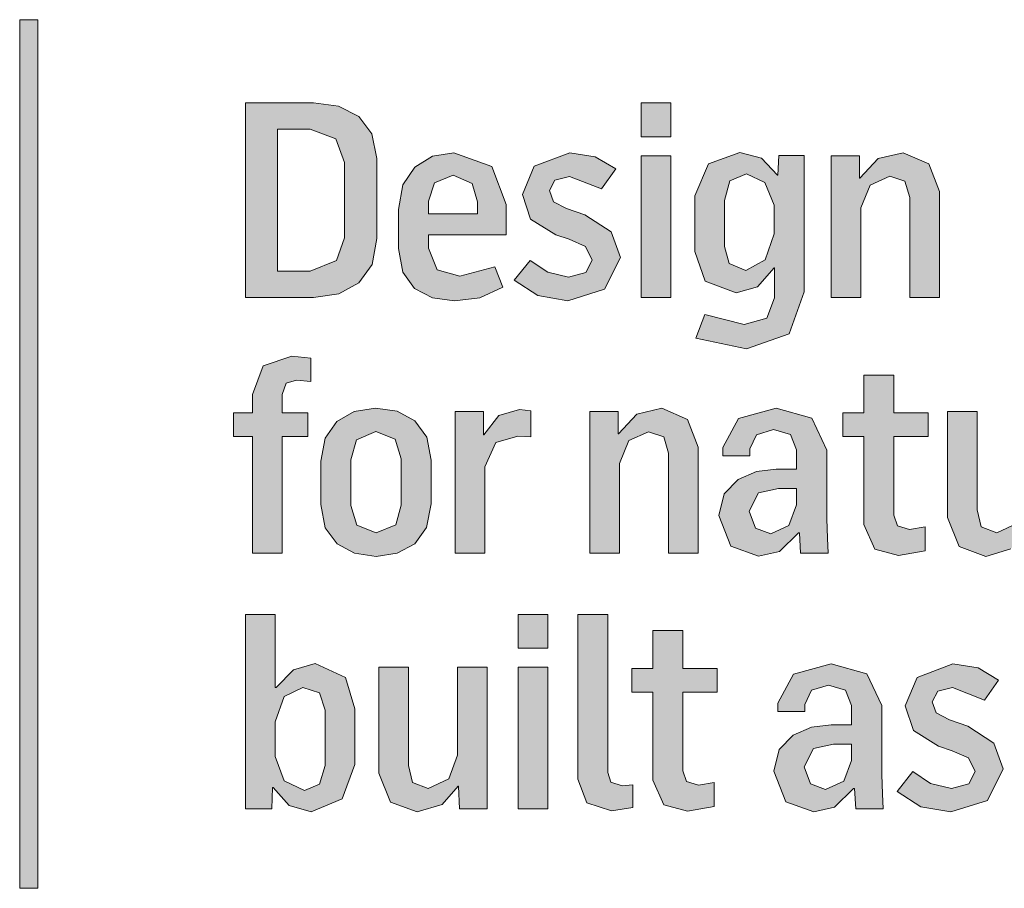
# Model space of a CAD drawing. Extents: x 0 to 840, y 0 to 594.
# Tile 5 of 16: x 778.63 to 784.53, y 227.73 to 232.93. Entities that reach past the tile are written whole.
import ezdxf

# ---------------------------------------------------------------- set-up
doc = ezdxf.new("R2010")
doc.units = 0
doc.layers.add('HCL010__', color=7, linetype='Continuous', lineweight=0)

# ---------------------------------------------------------------- blocks, each defined once
blk = doc.blocks.new('logo_arcadis')
at = {"layer": 'HCL010__'}
h = blk.add_hatch(color=7, dxfattribs=at)
h.paths.add_polyline_path([(5.184299, 0.487255), (5.184299, 0.657335), (5.243929, 0.657335), (5.265789, 0.654455), (5.283359, 0.645565), (5.294969, 0.630425), (5.299209, 0.608665), (5.299209, 0.538795), (5.295029, 0.516055), (5.283419, 0.500005), (5.265959, 0.490455), (5.243929, 0.487255)])
h.paths.add_polyline_path([(5.212399, 0.510145), (5.212399, 0.634445), (5.240829, 0.634445), (5.263509, 0.626085), (5.270889, 0.605355), (5.270889, 0.539495), (5.263889, 0.519635), (5.240829, 0.510145)], flags=16)
h = blk.add_hatch(color=7, dxfattribs=at)
h.paths.add_polyline_path([(5.367079, 0.484425), (5.347759, 0.487035), (5.332249, 0.495175), (5.321939, 0.509275), (5.318189, 0.529945), (5.318189, 0.564295), (5.321999, 0.585665), (5.332469, 0.601185), (5.347819, 0.610675), (5.366599, 0.613875), (5.399849, 0.601885), (5.412389, 0.568575), (5.412389, 0.542155), (5.344399, 0.542155), (5.344399, 0.530215), (5.351829, 0.511445), (5.371639, 0.505865), (5.402399, 0.513945), (5.409289, 0.496315), (5.389169, 0.486975)])
h.paths.add_polyline_path([(5.344399, 0.560495), (5.344399, 0.571455), (5.349669, 0.587405), (5.365889, 0.594345), (5.382599, 0.587025), (5.387369, 0.570745), (5.387369, 0.560495)], flags=16)
for points in [[(5.466309, 0.484425), (5.439939, 0.488875), (5.419329, 0.502275), (5.433169, 0.519695), (5.448679, 0.509445), (5.466789, 0.504885), (5.482039, 0.508955), (5.487529, 0.519915), (5.481719, 0.531685), (5.467499, 0.538085), (5.455569, 0.541885), (5.433599, 0.555715), (5.426489, 0.577205), (5.436739, 0.602155), (5.467989, 0.613875), (5.490119, 0.610355), (5.508029, 0.599825), (5.495669, 0.582195), (5.467719, 0.593155), (5.454859, 0.589955), (5.450079, 0.580785), (5.453609, 0.571015), (5.465109, 0.565055), (5.481119, 0.559515), (5.504009, 0.544705), (5.512099, 0.522295), (5.498369, 0.494515)], [(5.696289, 0.487255), (5.696289, 0.611055), (5.721029, 0.611055), (5.721509, 0.591525), (5.737579, 0.608725), (5.759219, 0.613875), (5.781789, 0.604225), (5.791179, 0.579805), (5.791179, 0.487255), (5.765189, 0.487255), (5.765189, 0.574595), (5.760899, 0.588925), (5.747559, 0.593425), (5.730419, 0.585555), (5.722219, 0.565485), (5.722219, 0.487255)], [(5.190489, 0.263673), (5.190489, 0.365506), (5.174039, 0.365506), (5.174039, 0.386448), (5.190489, 0.386448), (5.190489, 0.402235), (5.199929, 0.427571), (5.224829, 0.435873), (5.241539, 0.434191), (5.241539, 0.413682), (5.229109, 0.414877), (5.219999, 0.412218), (5.216469, 0.402235), (5.216469, 0.386448), (5.238869, 0.386448), (5.238869, 0.365506), (5.216469, 0.365506), (5.216469, 0.263673)], [(5.755319, 0.261502), (5.734649, 0.266981), (5.725039, 0.288682), (5.725039, 0.365506), (5.706709, 0.365506), (5.706709, 0.386231), (5.725039, 0.386231), (5.725039, 0.419379), (5.751249, 0.419379), (5.751249, 0.386231), (5.781079, 0.386231), (5.781079, 0.365506), (5.751249, 0.365506), (5.751249, 0.296821), (5.754399, 0.287597), (5.764859, 0.284396), (5.778429, 0.286513), (5.778429, 0.265571)], [(5.367739, 0.263673), (5.367739, 0.387424), (5.392469, 0.387424), (5.392469, 0.367188), (5.392739, 0.367188), (5.405989, 0.38406), (5.423989, 0.389106), (5.433759, 0.388129), (5.433759, 0.365289), (5.422529, 0.365993), (5.403369, 0.360352), (5.393669, 0.339193), (5.393669, 0.263673)], [(5.485299, 0.263673), (5.485299, 0.387424), (5.510099, 0.387424), (5.510099, 0.367893), (5.510579, 0.367893), (5.526639, 0.385091), (5.548289, 0.390299), (5.570799, 0.380588), (5.580189, 0.356228), (5.580189, 0.263673), (5.554249, 0.263673), (5.554249, 0.350966), (5.549969, 0.365343), (5.536569, 0.369792), (5.519429, 0.361979), (5.511289, 0.341906), (5.511289, 0.263673)], [(5.831649, 0.260796), (5.808219, 0.269423), (5.798009, 0.29465), (5.798009, 0.387424), (5.823999, 0.387424), (5.823999, 0.301541), (5.827639, 0.286567), (5.841209, 0.281304), (5.859259, 0.289768), (5.866969, 0.310384), (5.866969, 0.387424), (5.892959, 0.387424), (5.892959, 0.263673), (5.868649, 0.263673), (5.867939, 0.28342), (5.867459, 0.28342), (5.853359, 0.267253)], [(5.422639, 0.180556), (5.448619, 0.180556), (5.448619, 0.21007), (5.422639, 0.21007)], [(5.504349, 0.038141), (5.482799, 0.045302), (5.475039, 0.06581), (5.475039, 0.21007), (5.501249, 0.21007), (5.501249, 0.071777), (5.503849, 0.063423), (5.513619, 0.060059), (5.522939, 0.061035), (5.522939, 0.041232)], [(5.570919, 0.037923), (5.550179, 0.043403), (5.540639, 0.06505), (5.540639, 0.141927), (5.522249, 0.141927), (5.522249, 0.162652), (5.540639, 0.162652), (5.540639, 0.1958), (5.566849, 0.1958), (5.566849, 0.162652), (5.596619, 0.162652), (5.596619, 0.141927), (5.566849, 0.141927), (5.566849, 0.073188), (5.569929, 0.063964), (5.580399, 0.060764), (5.594029, 0.062934), (5.594029, 0.041938)], [(5.334529, 0.037218), (5.311039, 0.045845), (5.300889, 0.071018), (5.300889, 0.163846), (5.326869, 0.163846), (5.326869, 0.077963), (5.330509, 0.062934), (5.344029, 0.057671), (5.362139, 0.066189), (5.369849, 0.086806), (5.369849, 0.163846), (5.395779, 0.163846), (5.395779, 0.040039), (5.371469, 0.040039), (5.370759, 0.059842), (5.370279, 0.059842), (5.356239, 0.04362)], [(5.422639, 0.040039), (5.448619, 0.040039), (5.448619, 0.163846), (5.422639, 0.163846)], [(5.800999, 0.037218), (5.774639, 0.041667), (5.754009, 0.055067), (5.767849, 0.072482), (5.783359, 0.062228), (5.801489, 0.057671), (5.816739, 0.061741), (5.822209, 0.0727), (5.816399, 0.084472), (5.802189, 0.09082), (5.790259, 0.094673), (5.768289, 0.108507), (5.761179, 0.129992), (5.771429, 0.154947), (5.802679, 0.166667), (5.824819, 0.163141), (5.842719, 0.152616), (5.830349, 0.134982), (5.802419, 0.145942), (5.789549, 0.142741), (5.784779, 0.133573), (5.788309, 0.123806), (5.799809, 0.117784), (5.815809, 0.112304), (5.838709, 0.097493), (5.846789, 0.075086), (5.833069, 0.047309)]]:
    blk.add_hatch(color=7, dxfattribs=at).paths.add_polyline_path(points)
h = blk.add_hatch(color=7, dxfattribs=at)
h.paths.add_polyline_path([(5.622499, 0.442436), (5.578179, 0.451498), (5.586039, 0.472225), (5.620389, 0.46365), (5.640029, 0.469075), (5.646859, 0.486815), (5.646649, 0.513025), (5.631999, 0.496585), (5.613439, 0.491315), (5.586369, 0.501575), (5.577209, 0.527565), (5.577209, 0.576005), (5.589079, 0.604055), (5.616599, 0.614145), (5.635419, 0.609105), (5.649739, 0.594125), (5.650719, 0.611275), (5.672849, 0.611275), (5.672849, 0.492025), (5.659719, 0.455349)])
h.paths.add_polyline_path([(5.621799, 0.510855), (5.607259, 0.516985), (5.603189, 0.531845), (5.603189, 0.571945), (5.607799, 0.589305), (5.622289, 0.595325), (5.638459, 0.587895), (5.646649, 0.567875), (5.646649, 0.542805), (5.638779, 0.520075)], flags=16)
h = blk.add_hatch(color=7, dxfattribs=at)
h.paths.add_polyline_path([(5.298559, 0.260796), (5.279739, 0.263454), (5.264429, 0.271647), (5.254119, 0.285753), (5.250369, 0.306097), (5.250369, 0.344021), (5.254119, 0.364149), (5.264369, 0.378635), (5.279509, 0.38737), (5.298069, 0.390299), (5.316899, 0.387641), (5.332359, 0.379341), (5.342829, 0.365179), (5.346679, 0.344781), (5.346679, 0.306586), (5.342779, 0.286078), (5.332359, 0.27181), (5.316999, 0.263509)])
h.paths.add_polyline_path([(5.298779, 0.281304), (5.281849, 0.287978), (5.276579, 0.305393), (5.276579, 0.345214), (5.281579, 0.362847), (5.298289, 0.370063), (5.315109, 0.363281), (5.320469, 0.346192), (5.320469, 0.30561), (5.315709, 0.288303)], flags=16)
h = blk.add_hatch(color=7, dxfattribs=at)
h.paths.add_polyline_path([(5.632969, 0.261068), (5.608569, 0.269803), (5.598149, 0.296549), (5.602859, 0.315484), (5.614959, 0.328017), (5.631139, 0.334961), (5.648219, 0.337077), (5.666119, 0.337077), (5.666119, 0.354059), (5.660689, 0.367296), (5.645829, 0.371691), (5.631029, 0.367188), (5.625329, 0.354763), (5.625329, 0.348578), (5.601719, 0.348578), (5.601719, 0.355957), (5.615289, 0.381456), (5.648219, 0.390299), (5.679419, 0.381564), (5.692599, 0.353786), (5.692599, 0.293674), (5.693079, 0.276638), (5.693789, 0.263673), (5.669709, 0.263673), (5.668779, 0.281304), (5.667809, 0.281304), (5.651099, 0.26492)])
h.paths.add_polyline_path([(5.643499, 0.280599), (5.630099, 0.285428), (5.624619, 0.300402), (5.632759, 0.316243), (5.650389, 0.320204), (5.666119, 0.320204), (5.666119, 0.305881), (5.659459, 0.287868)], flags=16)
h = blk.add_hatch(color=7, dxfattribs=at)
h.paths.add_polyline_path([(5.241859, 0.037218), (5.222709, 0.042968), (5.208499, 0.058648), (5.208009, 0.058648), (5.207309, 0.040039), (5.184399, 0.040039), (5.184399, 0.21007), (5.210399, 0.21007), (5.210399, 0.145942), (5.211099, 0.145942), (5.226239, 0.161675), (5.245219, 0.166938), (5.271709, 0.154839), (5.279999, 0.127332), (5.279999, 0.078667), (5.269039, 0.048828)])
h.paths.add_polyline_path([(5.235889, 0.055989), (5.218369, 0.064561), (5.210399, 0.085829), (5.210399, 0.116157), (5.218209, 0.138292), (5.234489, 0.146213), (5.248969, 0.141493), (5.254069, 0.126139), (5.254069, 0.077963), (5.249189, 0.061524)], flags=16)
h = blk.add_hatch(color=7, dxfattribs=at)
h.paths.add_polyline_path([(5.681099, 0.037435), (5.656679, 0.04617), (5.646259, 0.072971), (5.650989, 0.091906), (5.663029, 0.104438), (5.679189, 0.111382), (5.696349, 0.113499), (5.714249, 0.113499), (5.714249, 0.130425), (5.708819, 0.143663), (5.693959, 0.148111), (5.679149, 0.143609), (5.673439, 0.131185), (5.673439, 0.124946), (5.649849, 0.124946), (5.649849, 0.132324), (5.663419, 0.157824), (5.696349, 0.166667), (5.727539, 0.157932), (5.740719, 0.130209), (5.740719, 0.070096), (5.741209, 0.05306), (5.741919, 0.040039), (5.717829, 0.040039), (5.716899, 0.057671), (5.715929, 0.057671), (5.699169, 0.041341)])
h.paths.add_polyline_path([(5.691569, 0.056966), (5.678219, 0.061795), (5.672749, 0.076768), (5.680889, 0.09261), (5.698509, 0.096571), (5.714249, 0.096571), (5.714249, 0.082249), (5.707529, 0.064236)], flags=16)
at = {"layer": 'HCL010__', "color": 7}
for p, q in [((5.243929, 0.657335), (5.184299, 0.657335)), ((5.184299, 0.657335), (5.184299, 0.487255)), ((5.265789, 0.654455), (5.243929, 0.657335)), ((5.283359, 0.645565), (5.265789, 0.654455)), ((5.294969, 0.630425), (5.283359, 0.645565)), ((5.212399, 0.510145), (5.212399, 0.634445)), ((5.212399, 0.634445), (5.240829, 0.634445)), ((5.240829, 0.634445), (5.263509, 0.626085)), ((5.299209, 0.608665), (5.294969, 0.630425)), ((5.263509, 0.626085), (5.270889, 0.605355)), ((5.366599, 0.613875), (5.347819, 0.610675)), ((5.399849, 0.601885), (5.366599, 0.613875)), ((5.467989, 0.613875), (5.436739, 0.602155)), ((5.490119, 0.610355), (5.467989, 0.613875)), ((5.616599, 0.614145), (5.589079, 0.604055)), ((5.635419, 0.609105), (5.616599, 0.614145)), ((5.650719, 0.611275), (5.649739, 0.594125)), ((5.672849, 0.611275), (5.650719, 0.611275)), ((5.672849, 0.492025), (5.672849, 0.611275)), ((5.759219, 0.613875), (5.737579, 0.608725)), ((5.781789, 0.604225), (5.759219, 0.613875)), ((5.270889, 0.605355), (5.270889, 0.539495)), ((5.299209, 0.538795), (5.299209, 0.608665)), ((5.347819, 0.610675), (5.332469, 0.601185)), ((5.508029, 0.599825), (5.490119, 0.610355)), ((5.589079, 0.604055), (5.577209, 0.576005)), ((5.649529, 0.594125), (5.635419, 0.609105)), ((5.721029, 0.611055), (5.696289, 0.611055)), ((5.696289, 0.611055), (5.696289, 0.487255)), ((5.721029, 0.591525), (5.721029, 0.611055)), ((5.737579, 0.608725), (5.721509, 0.591525)), ((5.791179, 0.579805), (5.781789, 0.604225)), ((5.332469, 0.601185), (5.321999, 0.585665)), ((5.349669, 0.587405), (5.365889, 0.594345)), ((5.365889, 0.594345), (5.382599, 0.587025)), ((5.412389, 0.568575), (5.399849, 0.601885)), ((5.436739, 0.602155), (5.426489, 0.577205)), ((5.495669, 0.582195), (5.508029, 0.599825)), ((5.607799, 0.589305), (5.622289, 0.595325)), ((5.622289, 0.595325), (5.638459, 0.587895)), ((5.649739, 0.594125), (5.649529, 0.594125)), ((5.321999, 0.585665), (5.318189, 0.564295)), ((5.344399, 0.571455), (5.349669, 0.587405)), ((5.382599, 0.587025), (5.387369, 0.570745)), ((5.450079, 0.580785), (5.454859, 0.589955)), ((5.454859, 0.589955), (5.467719, 0.593155)), ((5.467719, 0.593155), (5.495669, 0.582195)), ((5.603189, 0.571945), (5.607799, 0.589305)), ((5.638459, 0.587895), (5.646649, 0.567875)), ((5.721509, 0.591525), (5.721029, 0.591525)), ((5.722219, 0.565485), (5.730419, 0.585555)), ((5.730419, 0.585555), (5.747559, 0.593425)), ((5.747559, 0.593425), (5.760899, 0.588925)), ((5.760899, 0.588925), (5.765189, 0.574595)), ((5.426489, 0.577205), (5.433599, 0.555715)), ((5.453609, 0.571015), (5.450079, 0.580785)), ((5.791179, 0.487255), (5.791179, 0.579805)), ((5.344399, 0.560495), (5.344399, 0.571455)), ((5.387369, 0.570745), (5.387369, 0.560495)), ((5.412389, 0.542155), (5.412389, 0.568575)), ((5.465109, 0.565055), (5.453609, 0.571015)), ((5.577209, 0.576005), (5.577209, 0.527565)), ((5.603189, 0.531845), (5.603189, 0.571945)), ((5.765189, 0.574595), (5.765189, 0.487255)), ((5.318189, 0.564295), (5.318189, 0.529945)), ((5.387369, 0.560495), (5.344399, 0.560495)), ((5.344399, 0.560495), (5.344399, 0.560495)), ((5.481119, 0.559515), (5.465109, 0.565055)), ((5.504009, 0.544705), (5.481119, 0.559515)), ((5.646649, 0.567875), (5.646649, 0.542805)), ((5.722219, 0.487255), (5.722219, 0.565485)), ((5.433599, 0.555715), (5.455569, 0.541885)), ((5.512099, 0.522295), (5.504009, 0.544705)), ((5.646649, 0.542805), (5.638779, 0.520075)), ((5.270889, 0.539495), (5.263889, 0.519635)), ((5.295029, 0.516055), (5.299209, 0.538795)), ((5.344399, 0.530215), (5.344399, 0.542155)), ((5.344399, 0.542155), (5.412389, 0.542155)), ((5.455569, 0.541885), (5.467499, 0.538085)), ((5.467499, 0.538085), (5.481719, 0.531685)), ((5.318189, 0.529945), (5.321939, 0.509275)), ((5.351829, 0.511445), (5.344399, 0.530215)), ((5.481719, 0.531685), (5.487529, 0.519915)), ((5.577209, 0.527565), (5.586369, 0.501575)), ((5.607259, 0.516985), (5.603189, 0.531845)), ((5.263889, 0.519635), (5.240829, 0.510145)), ((5.433169, 0.519695), (5.419329, 0.502275)), ((5.448679, 0.509445), (5.433169, 0.519695)), ((5.487529, 0.519915), (5.482039, 0.508955)), ((5.498369, 0.494515), (5.512099, 0.522295)), ((5.621799, 0.510855), (5.607259, 0.516985)), ((5.638779, 0.520075), (5.621799, 0.510855)), ((5.240829, 0.510145), (5.212399, 0.510145)), ((5.212399, 0.510145), (5.212399, 0.510145)), ((5.283419, 0.500005), (5.295029, 0.516055)), ((5.321939, 0.509275), (5.332249, 0.495175)), ((5.371639, 0.505865), (5.351829, 0.511445)), ((5.402399, 0.513945), (5.371639, 0.505865)), ((5.409289, 0.496315), (5.402399, 0.513945)), ((5.466789, 0.504885), (5.448679, 0.509445)), ((5.482039, 0.508955), (5.466789, 0.504885)), ((5.621799, 0.510855), (5.621799, 0.510855)), ((5.631999, 0.496585), (5.646649, 0.513025)), ((5.646649, 0.513025), (5.646859, 0.513025)), ((5.646859, 0.513025), (5.646859, 0.486815)), ((5.265959, 0.490455), (5.283419, 0.500005)), ((5.419329, 0.502275), (5.439939, 0.488875)), ((5.586369, 0.501575), (5.613439, 0.491315)), ((5.332249, 0.495175), (5.347759, 0.487035)), ((5.389169, 0.486975), (5.409289, 0.496315)), ((5.466309, 0.484425), (5.498369, 0.494515)), ((5.613439, 0.491315), (5.631999, 0.496585)), ((5.659719, 0.455349), (5.672849, 0.492025)), ((5.184299, 0.487255), (5.243929, 0.487255)), ((5.184299, 0.487255), (5.184299, 0.487255)), ((5.243929, 0.487255), (5.265959, 0.490455)), ((5.347759, 0.487035), (5.367079, 0.484425)), ((5.367079, 0.484425), (5.389169, 0.486975)), ((5.367079, 0.484425), (5.367079, 0.484425)), ((5.439939, 0.488875), (5.466309, 0.484425)), ((5.466309, 0.484425), (5.466309, 0.484425)), ((5.646859, 0.486815), (5.640029, 0.469075)), ((5.696289, 0.487255), (5.722219, 0.487255)), ((5.696289, 0.487255), (5.696289, 0.487255)), ((5.765189, 0.487255), (5.791179, 0.487255)), ((5.586039, 0.472225), (5.578179, 0.451498)), ((5.620389, 0.46365), (5.586039, 0.472225)), ((5.640029, 0.469075), (5.620389, 0.46365)), ((5.578179, 0.451498), (5.622499, 0.442436)), ((5.622499, 0.442436), (5.659719, 0.455349)), ((5.622499, 0.442436), (5.622499, 0.442436)), ((5.224829, 0.435873), (5.199929, 0.427571)), ((5.241539, 0.434191), (5.224829, 0.435873)), ((5.241539, 0.413682), (5.241539, 0.434191)), ((5.199929, 0.427571), (5.190489, 0.402235)), ((5.219999, 0.412218), (5.229109, 0.414877)), ((5.229109, 0.414877), (5.241539, 0.413682)), ((5.751249, 0.419379), (5.725039, 0.419379)), ((5.725039, 0.419379), (5.725039, 0.386231)), ((5.751249, 0.386231), (5.751249, 0.419379)), ((5.216469, 0.402235), (5.219999, 0.412218)), ((5.190489, 0.402235), (5.190489, 0.386448)), ((5.216469, 0.386448), (5.216469, 0.402235)), ((5.279509, 0.38737), (5.264369, 0.378635)), ((5.298069, 0.390299), (5.279509, 0.38737)), ((5.316899, 0.387641), (5.298069, 0.390299)), ((5.332359, 0.379341), (5.316899, 0.387641)), ((5.392469, 0.387424), (5.367739, 0.387424)), ((5.367739, 0.387424), (5.367739, 0.263673)), ((5.392469, 0.367188), (5.392469, 0.387424)), ((5.423989, 0.389106), (5.405989, 0.38406)), ((5.433759, 0.388129), (5.423989, 0.389106)), ((5.433759, 0.365289), (5.433759, 0.388129)), ((5.510099, 0.387424), (5.485299, 0.387424)), ((5.485299, 0.387424), (5.485299, 0.263673)), ((5.510099, 0.367893), (5.510099, 0.387424)), ((5.548289, 0.390299), (5.526639, 0.385091)), ((5.570799, 0.380588), (5.548289, 0.390299)), ((5.648219, 0.390299), (5.615289, 0.381456)), ((5.679419, 0.381564), (5.648219, 0.390299)), ((5.823999, 0.387424), (5.798009, 0.387424)), ((5.798009, 0.387424), (5.798009, 0.29465)), ((5.823999, 0.301541), (5.823999, 0.387424)), ((5.190489, 0.386448), (5.174039, 0.386448)), ((5.174039, 0.386448), (5.174039, 0.365506)), ((5.238869, 0.386448), (5.216469, 0.386448)), ((5.238869, 0.365506), (5.238869, 0.386448)), ((5.342829, 0.365179), (5.332359, 0.379341)), ((5.405989, 0.38406), (5.392739, 0.367188)), ((5.526639, 0.385091), (5.510579, 0.367893)), ((5.580189, 0.356228), (5.570799, 0.380588)), ((5.615289, 0.381456), (5.601719, 0.355957)), ((5.692599, 0.353786), (5.679419, 0.381564)), ((5.725039, 0.386231), (5.706709, 0.386231)), ((5.706709, 0.386231), (5.706709, 0.365506)), ((5.781079, 0.386231), (5.751249, 0.386231)), ((5.781079, 0.365506), (5.781079, 0.386231)), ((5.264369, 0.378635), (5.254119, 0.364149)), ((5.631029, 0.367188), (5.645829, 0.371691)), ((5.645829, 0.371691), (5.660689, 0.367296)), ((5.174039, 0.365506), (5.190489, 0.365506)), ((5.190489, 0.365506), (5.190489, 0.263673)), ((5.216469, 0.263673), (5.216469, 0.365506)), ((5.216469, 0.365506), (5.238869, 0.365506)), ((5.254119, 0.364149), (5.250369, 0.344021)), ((5.276579, 0.345214), (5.281579, 0.362847)), ((5.281579, 0.362847), (5.298289, 0.370063)), ((5.298289, 0.370063), (5.315109, 0.363281)), ((5.315109, 0.363281), (5.320469, 0.346192)), ((5.346679, 0.344781), (5.342829, 0.365179)), ((5.392739, 0.367188), (5.392469, 0.367188)), ((5.403369, 0.360352), (5.422529, 0.365993)), ((5.422529, 0.365993), (5.433759, 0.365289)), ((5.510579, 0.367893), (5.510099, 0.367893)), ((5.511289, 0.341906), (5.519429, 0.361979)), ((5.519429, 0.361979), (5.536569, 0.369792)), ((5.536569, 0.369792), (5.549969, 0.365343)), ((5.549969, 0.365343), (5.554249, 0.350966)), ((5.625329, 0.354763), (5.631029, 0.367188)), ((5.660689, 0.367296), (5.666119, 0.354059)), ((5.706709, 0.365506), (5.725039, 0.365506)), ((5.725039, 0.365506), (5.725039, 0.288682)), ((5.751249, 0.296821), (5.751249, 0.365506)), ((5.751249, 0.365506), (5.781079, 0.365506)), ((5.393669, 0.339193), (5.403369, 0.360352)), ((5.580189, 0.263673), (5.580189, 0.356228)), ((5.601719, 0.355957), (5.601719, 0.348578)), ((5.625329, 0.348578), (5.625329, 0.354763)), ((5.666119, 0.354059), (5.666119, 0.337077)), ((5.692599, 0.293674), (5.692599, 0.353786)), ((5.276579, 0.305393), (5.276579, 0.345214)), ((5.320469, 0.346192), (5.320469, 0.30561)), ((5.346679, 0.306586), (5.346679, 0.344781)), ((5.554249, 0.350966), (5.554249, 0.263673)), ((5.601719, 0.348578), (5.625329, 0.348578)), ((5.250369, 0.344021), (5.250369, 0.306097)), ((5.393669, 0.263673), (5.393669, 0.339193)), ((5.511289, 0.263673), (5.511289, 0.341906)), ((5.648219, 0.337077), (5.631139, 0.334961)), ((5.666119, 0.337077), (5.648219, 0.337077)), ((5.614959, 0.328017), (5.602859, 0.315484)), ((5.631139, 0.334961), (5.614959, 0.328017)), ((5.632759, 0.316243), (5.650389, 0.320204)), ((5.650389, 0.320204), (5.666119, 0.320204)), ((5.666119, 0.320204), (5.666119, 0.305881)), ((5.602859, 0.315484), (5.598149, 0.296549)), ((5.624619, 0.300402), (5.632759, 0.316243)), ((5.250369, 0.306097), (5.254119, 0.285753)), ((5.281849, 0.287978), (5.276579, 0.305393)), ((5.320469, 0.30561), (5.315709, 0.288303)), ((5.342779, 0.286078), (5.346679, 0.306586)), ((5.666119, 0.305881), (5.659459, 0.287868)), ((5.827639, 0.286567), (5.823999, 0.301541)), ((5.598149, 0.296549), (5.608569, 0.269803)), ((5.630099, 0.285428), (5.624619, 0.300402)), ((5.693079, 0.276638), (5.692599, 0.293674)), ((5.754399, 0.287597), (5.751249, 0.296821)), ((5.798009, 0.29465), (5.808219, 0.269423)), ((5.254119, 0.285753), (5.264429, 0.271647)), ((5.298779, 0.281304), (5.281849, 0.287978)), ((5.315709, 0.288303), (5.298779, 0.281304)), ((5.332359, 0.27181), (5.342779, 0.286078)), ((5.643499, 0.280599), (5.630099, 0.285428)), ((5.659459, 0.287868), (5.643499, 0.280599)), ((5.725039, 0.288682), (5.734649, 0.266981)), ((5.764859, 0.284396), (5.754399, 0.287597)), ((5.778429, 0.286513), (5.764859, 0.284396)), ((5.778429, 0.265571), (5.778429, 0.286513)), ((5.841209, 0.281304), (5.827639, 0.286567)), ((5.859259, 0.289768), (5.841209, 0.281304)), ((5.298779, 0.281304), (5.298779, 0.281304)), ((5.643499, 0.280599), (5.643499, 0.280599)), ((5.651099, 0.26492), (5.667809, 0.281304)), ((5.667809, 0.281304), (5.668779, 0.281304)), ((5.668779, 0.281304), (5.669709, 0.263673)), ((5.693789, 0.263673), (5.693079, 0.276638)), ((5.264429, 0.271647), (5.279739, 0.263454)), ((5.316999, 0.263509), (5.332359, 0.27181)), ((5.608569, 0.269803), (5.632969, 0.261068)), ((5.734649, 0.266981), (5.755319, 0.261502)), ((5.808219, 0.269423), (5.831649, 0.260796)), ((5.831649, 0.260796), (5.853359, 0.267253)), ((5.190489, 0.263673), (5.216469, 0.263673)), ((5.190489, 0.263673), (5.190489, 0.263673)), ((5.279739, 0.263454), (5.298559, 0.260796)), ((5.298559, 0.260796), (5.316999, 0.263509)), ((5.298559, 0.260796), (5.298559, 0.260796)), ((5.367739, 0.263673), (5.393669, 0.263673)), ((5.367739, 0.263673), (5.367739, 0.263673)), ((5.485299, 0.263673), (5.511289, 0.263673)), ((5.485299, 0.263673), (5.485299, 0.263673)), ((5.554249, 0.263673), (5.580189, 0.263673)), ((5.632969, 0.261068), (5.651099, 0.26492)), ((5.632969, 0.261068), (5.632969, 0.261068)), ((5.669709, 0.263673), (5.693789, 0.263673)), ((5.755319, 0.261502), (5.778429, 0.265571)), ((5.755319, 0.261502), (5.755319, 0.261502)), ((5.831649, 0.260796), (5.831649, 0.260796)), ((5.210399, 0.21007), (5.184399, 0.21007)), ((5.184399, 0.21007), (5.184399, 0.040039)), ((5.210399, 0.145942), (5.210399, 0.21007)), ((5.501249, 0.21007), (5.475039, 0.21007)), ((5.475039, 0.21007), (5.475039, 0.06581)), ((5.501249, 0.071777), (5.501249, 0.21007)), ((5.566849, 0.1958), (5.540639, 0.1958)), ((5.540639, 0.1958), (5.540639, 0.162652)), ((5.566849, 0.162652), (5.566849, 0.1958)), ((5.245219, 0.166938), (5.226239, 0.161675)), ((5.271709, 0.154839), (5.245219, 0.166938)), ((5.326869, 0.163846), (5.300889, 0.163846)), ((5.300889, 0.163846), (5.300889, 0.071018)), ((5.326869, 0.077963), (5.326869, 0.163846)), ((5.395779, 0.163846), (5.369849, 0.163846)), ((5.369849, 0.163846), (5.369849, 0.086806)), ((5.395779, 0.040039), (5.395779, 0.163846)), ((5.696349, 0.166667), (5.663419, 0.157824)), ((5.727539, 0.157932), (5.696349, 0.166667)), ((5.802679, 0.166667), (5.771429, 0.154947)), ((5.824819, 0.163141), (5.802679, 0.166667)), ((5.226239, 0.161675), (5.211099, 0.145942)), ((5.540639, 0.162652), (5.522249, 0.162652)), ((5.522249, 0.162652), (5.522249, 0.141927)), ((5.596619, 0.162652), (5.566849, 0.162652)), ((5.596619, 0.141927), (5.596619, 0.162652)), ((5.663419, 0.157824), (5.649849, 0.132324)), ((5.740719, 0.130209), (5.727539, 0.157932)), ((5.771429, 0.154947), (5.761179, 0.129992)), ((5.842719, 0.152616), (5.824819, 0.163141)), ((5.279999, 0.127332), (5.271709, 0.154839)), ((5.679149, 0.143609), (5.693959, 0.148111)), ((5.693959, 0.148111), (5.708819, 0.143663)), ((5.830349, 0.134982), (5.842719, 0.152616)), ((5.211099, 0.145942), (5.210399, 0.145942)), ((5.210399, 0.116157), (5.218209, 0.138292)), ((5.218209, 0.138292), (5.234489, 0.146213)), ((5.234489, 0.146213), (5.248969, 0.141493)), ((5.248969, 0.141493), (5.254069, 0.126139)), ((5.522249, 0.141927), (5.540639, 0.141927)), ((5.540639, 0.141927), (5.540639, 0.06505)), ((5.566849, 0.073188), (5.566849, 0.141927)), ((5.566849, 0.141927), (5.596619, 0.141927)), ((5.673439, 0.131185), (5.679149, 0.143609)), ((5.708819, 0.143663), (5.714249, 0.130425)), ((5.784779, 0.133573), (5.789549, 0.142741)), ((5.789549, 0.142741), (5.802419, 0.145942)), ((5.802419, 0.145942), (5.830349, 0.134982)), ((5.649849, 0.132324), (5.649849, 0.124946)), ((5.673439, 0.124946), (5.673439, 0.131185)), ((5.714249, 0.130425), (5.714249, 0.113499)), ((5.740719, 0.070096), (5.740719, 0.130209)), ((5.761179, 0.129992), (5.768289, 0.108507)), ((5.788309, 0.123806), (5.784779, 0.133573)), ((5.254069, 0.126139), (5.254069, 0.077963)), ((5.279999, 0.078667), (5.279999, 0.127332)), ((5.649849, 0.124946), (5.673439, 0.124946)), ((5.799809, 0.117784), (5.788309, 0.123806)), ((5.210399, 0.085829), (5.210399, 0.116157)), ((5.696349, 0.113499), (5.679189, 0.111382)), ((5.714249, 0.113499), (5.696349, 0.113499)), ((5.815809, 0.112304), (5.799809, 0.117784)), ((5.838709, 0.097493), (5.815809, 0.112304)), ((5.663029, 0.104438), (5.650989, 0.091906)), ((5.679189, 0.111382), (5.663029, 0.104438)), ((5.768289, 0.108507), (5.790259, 0.094673)), ((5.680889, 0.09261), (5.698509, 0.096571)), ((5.698509, 0.096571), (5.714249, 0.096571)), ((5.714249, 0.096571), (5.714249, 0.082249)), ((5.846789, 0.075086), (5.838709, 0.097493)), ((5.369849, 0.086806), (5.362139, 0.066189)), ((5.650989, 0.091906), (5.646259, 0.072971)), ((5.672749, 0.076768), (5.680889, 0.09261)), ((5.790259, 0.094673), (5.802189, 0.09082)), ((5.802189, 0.09082), (5.816399, 0.084472)), ((5.218369, 0.064561), (5.210399, 0.085829)), ((5.254069, 0.077963), (5.249189, 0.061524)), ((5.269039, 0.048828), (5.279999, 0.078667)), ((5.330509, 0.062934), (5.326869, 0.077963)), ((5.714249, 0.082249), (5.707529, 0.064236)), ((5.816399, 0.084472), (5.822209, 0.0727)), ((5.300889, 0.071018), (5.311039, 0.045845)), ((5.503849, 0.063423), (5.501249, 0.071777)), ((5.569929, 0.063964), (5.566849, 0.073188)), ((5.646259, 0.072971), (5.656679, 0.04617)), ((5.678219, 0.061795), (5.672749, 0.076768)), ((5.741209, 0.05306), (5.740719, 0.070096)), ((5.767849, 0.072482), (5.754009, 0.055067)), ((5.783359, 0.062228), (5.767849, 0.072482)), ((5.822209, 0.0727), (5.816739, 0.061741)), ((5.833069, 0.047309), (5.846789, 0.075086)), ((5.235889, 0.055989), (5.218369, 0.064561)), ((5.249189, 0.061524), (5.235889, 0.055989)), ((5.344029, 0.057671), (5.330509, 0.062934)), ((5.362139, 0.066189), (5.344029, 0.057671)), ((5.475039, 0.06581), (5.482799, 0.045302)), ((5.513619, 0.060059), (5.503849, 0.063423)), ((5.522939, 0.061035), (5.513619, 0.060059)), ((5.522939, 0.041232), (5.522939, 0.061035)), ((5.540639, 0.06505), (5.550179, 0.043403)), ((5.580399, 0.060764), (5.569929, 0.063964)), ((5.594029, 0.062934), (5.580399, 0.060764)), ((5.594029, 0.041938), (5.594029, 0.062934)), ((5.691569, 0.056966), (5.678219, 0.061795)), ((5.707529, 0.064236), (5.691569, 0.056966)), ((5.801489, 0.057671), (5.783359, 0.062228)), ((5.816739, 0.061741), (5.801489, 0.057671)), ((5.207309, 0.040039), (5.208009, 0.058648)), ((5.208009, 0.058648), (5.208499, 0.058648)), ((5.208499, 0.058648), (5.222709, 0.042968)), ((5.235889, 0.055989), (5.235889, 0.055989)), ((5.356239, 0.04362), (5.370279, 0.059842)), ((5.370279, 0.059842), (5.370759, 0.059842)), ((5.370759, 0.059842), (5.371469, 0.040039)), ((5.691569, 0.056966), (5.691569, 0.056966)), ((5.699169, 0.041341), (5.715929, 0.057671)), ((5.715929, 0.057671), (5.716899, 0.057671)), ((5.716899, 0.057671), (5.717829, 0.040039)), ((5.741919, 0.040039), (5.741209, 0.05306)), ((5.754009, 0.055067), (5.774639, 0.041667)), ((5.241859, 0.037218), (5.269039, 0.048828)), ((5.311039, 0.045845), (5.334529, 0.037218)), ((5.334529, 0.037218), (5.356239, 0.04362)), ((5.482799, 0.045302), (5.504349, 0.038141)), ((5.550179, 0.043403), (5.570919, 0.037923)), ((5.656679, 0.04617), (5.681099, 0.037435)), ((5.800999, 0.037218), (5.833069, 0.047309)), ((5.184399, 0.040039), (5.207309, 0.040039)), ((5.222709, 0.042968), (5.241859, 0.037218)), ((5.241859, 0.037218), (5.241859, 0.037218)), ((5.334529, 0.037218), (5.334529, 0.037218)), ((5.371469, 0.040039), (5.395779, 0.040039)), ((5.504349, 0.038141), (5.522939, 0.041232)), ((5.504349, 0.038141), (5.504349, 0.038141)), ((5.570919, 0.037923), (5.594029, 0.041938)), ((5.570919, 0.037923), (5.570919, 0.037923)), ((5.681099, 0.037435), (5.699169, 0.041341)), ((5.681099, 0.037435), (5.681099, 0.037435)), ((5.717829, 0.040039), (5.741919, 0.040039)), ((5.774639, 0.041667), (5.800999, 0.037218)), ((5.800999, 0.037218), (5.800999, 0.037218))]:
    blk.add_line(p, q, dxfattribs=at)
at = {"layer": 'HCL010__', "color": 7, "extrusion": (0, 0, -1)}
blk.add_solid([(-4.987039, 0.730195), (-4.987039, -0.029568), (-5.002929, 0.730195), (-5.002929, -0.029568)], dxfattribs=at)
at = {"layer": 'HCL010__', "color": 7}
for points in [[(5.530169, 0.627765), (5.556149, 0.627765), (5.530169, 0.657335), (5.556149, 0.657335)], [(5.530169, 0.487255), (5.556149, 0.487255), (5.530169, 0.611055), (5.556149, 0.611055)]]:
    blk.add_solid(points, dxfattribs=at)
for points in [[(4.987039, 0.730195), (4.987039, -0.029568), (5.002929, -0.029568), (5.002929, 0.730195)], [(5.530169, 0.627765), (5.556149, 0.627765), (5.556149, 0.657335), (5.530169, 0.657335)], [(5.530169, 0.487255), (5.556149, 0.487255), (5.556149, 0.611055), (5.530169, 0.611055)], [(5.422639, 0.180556), (5.448619, 0.180556), (5.448619, 0.21007), (5.422639, 0.21007)], [(5.422639, 0.040039), (5.448619, 0.040039), (5.448619, 0.163846), (5.422639, 0.163846)]]:
    blk.add_3dface(points, dxfattribs=at)

msp = doc.modelspace()

# ---------------------------------------------------------------- block references
at = {"layer": 'HCL010__', "xscale": 6.85096238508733, "yscale": 6.85096238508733, "zscale": 6.85096238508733}
msp.add_blockref('logo_arcadis', (744.463, 227.9307), dxfattribs=at)

doc.saveas('drawing.dxf')
